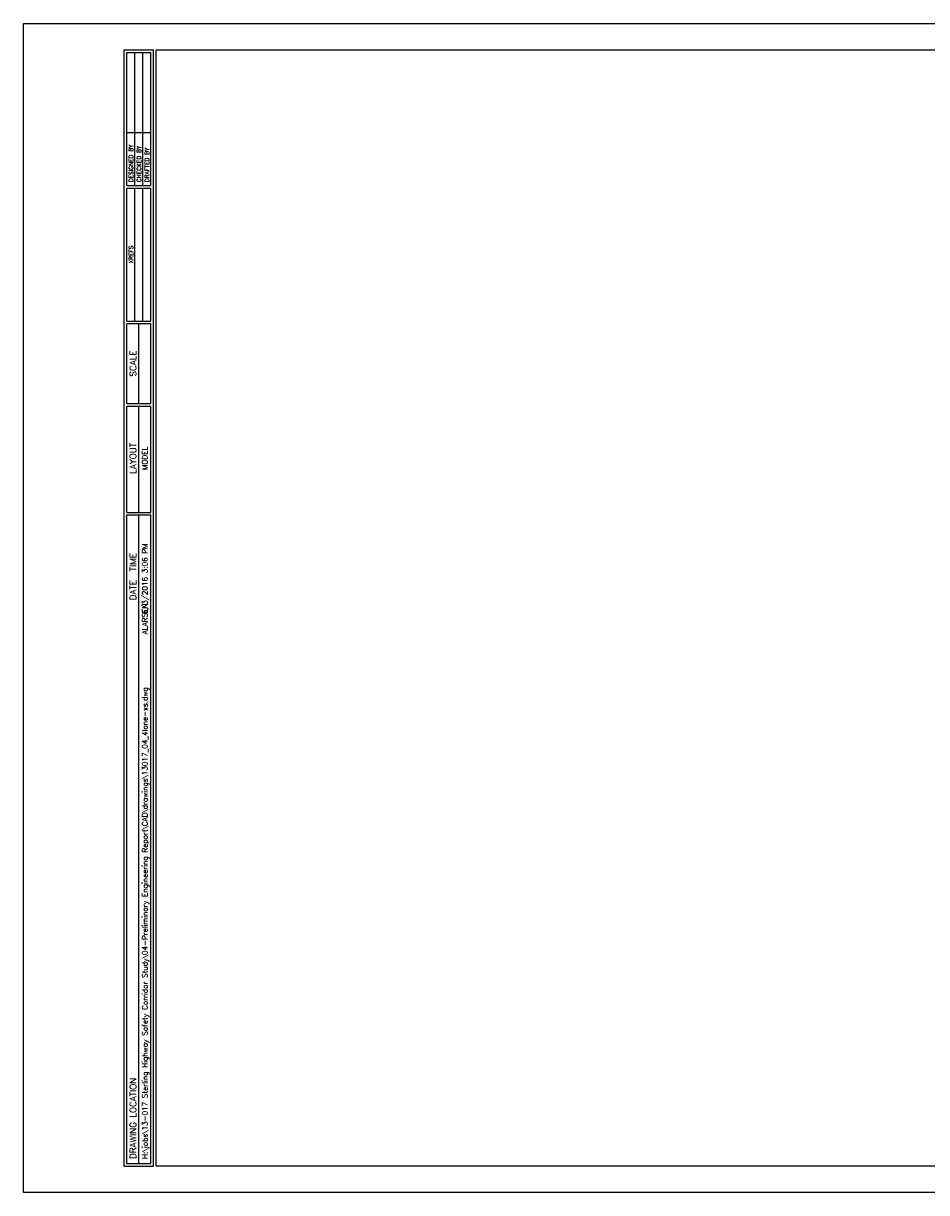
# Model space of a CAD drawing. Extents: x 0 to 34, y 0 to 22.
# Tile 1 of 3: x 0 to 17, y 0 to 22. Entities that reach past the tile are written whole.
import ezdxf
from ezdxf.enums import TextEntityAlignment as Align

# ---------------------------------------------------------------- set-up
doc = ezdxf.new("R2010")
doc.units = 0
doc.header["$MEASUREMENT"] = 0
doc.layers.add('C-ANNO-NPLT', color=31, linetype='Continuous', plot=False)
for name, color, linetype in [('C-ANNO-TITL-P3', 53, 'Continuous'), ('C-ANNO-TITL-P9', 9, 'Continuous'), ('C-ANNO-TITL-T080', 32, 'Continuous'), ('C-ANNO-TITL-T100', 23, 'Continuous'), ('C-ANNO-TITL-T100-2', 53, 'Continuous'), ('C-ANNO-TITL-T120', 4, 'Continuous')]:
    doc.layers.add(name, color=color, linetype=linetype)
doc.styles.add('L080', font='romansm.shx', dxfattribs={"height": 0.08})
doc.styles.add('L100', font='ROMANSM.shx', dxfattribs={"height": 0.1})
doc.styles.add('L120', font='ROMANSM.shx', dxfattribs={"height": 0.12})
doc.styles.add('Romansm Table', font='romansm.shx')

msp = doc.modelspace()

# ---------------------------------------------------------------- linework, layer by layer
at = {"layer": 'C-ANNO-NPLT', "flags": 128}
msp.add_lwpolyline([(0, 0), (0, 22), (34, 22), (34, 0), (0, 0)], dxfattribs=at)
at = {"layer": 'C-ANNO-TITL-P3'}
for p, q in [((1.9, 0.5), (1.9, 21.5)), ((1.9, 21.5), (2.45, 21.5)), ((1.95, 18.95), (1.95, 21.45)), ((1.95, 21.45), (2.4, 21.45)), ((1.95, 21.45), (2.4, 21.45)), ((2.1, 18.95), (2.1, 21.45)), ((2.25, 18.95), (2.25, 21.45)), ((2.4, 18.95), (2.4, 21.45)), ((2.45, 0.5), (2.45, 21.5)), ((1.95, 19.95), (2.4, 19.95)), ((1.95, 18.95), (2.4, 18.95)), ((1.95, 16.4), (1.95, 18.9)), ((1.95, 18.9), (2.4, 18.9)), ((2.1, 16.4), (2.1, 18.9)), ((2.25, 16.4), (2.25, 18.9)), ((2.4, 16.4), (2.4, 18.9)), ((1.95, 16.4), (2.4, 16.4)), ((1.95, 16.35), (2.4, 16.35)), ((1.95, 14.85), (1.95, 16.35)), ((1.95, 16.35), (2.4, 16.35)), ((2.175, 14.85), (2.175, 16.35)), ((2.4, 14.85), (2.4, 16.35)), ((1.95, 14.85), (2.4, 14.85)), ((1.95, 14.8), (2.4, 14.8)), ((1.95, 12.8), (1.95, 14.8)), ((1.95, 14.8), (2.4, 14.8)), ((2.175, 12.8), (2.175, 14.8)), ((2.4, 12.8), (2.4, 14.8)), ((1.95, 12.8), (2.4, 12.8)), ((1.95, 0.55), (1.95, 12.75)), ((1.95, 12.75), (2.4, 12.75)), ((2.175, 0.55), (2.175, 12.75)), ((2.4, 0.55), (2.4, 12.75)), ((1.9, 0.5), (2.45, 0.5)), ((1.95, 0.55), (2.4, 0.55))]:
    msp.add_line(p, q, dxfattribs=at)
at = {"layer": 'C-ANNO-TITL-P9'}
msp.add_lwpolyline([(2.5, 0.5), (2.5, 21.5), (33.5, 21.5), (33.5, 0.5)], close=True, dxfattribs=at)
msp.add_lwpolyline([(2.5, 0.5), (2.5, 21.5), (33.5, 21.5), (33.5, 0.5)], close=True, dxfattribs=at)
at = {"layer": 'C-ANNO-TITL-T100-2'}
msp.add_line((2.175, 0.55), (2.4, 0.55), dxfattribs=at)

# ---------------------------------------------------------------- texts
at = {"layer": 'C-ANNO-TITL-T080', "style": 'L080'}
for s, p in [('DESIGNED BY', (2.067, 19.013)), ('CHECKED BY', (2.217, 19.013)), ('DRAFTED BY', (2.367, 19.013))]:
    msp.add_text(s, height=0.08, rotation=90, dxfattribs=at).set_placement(p)
msp.add_text('XREFS', height=0.08, rotation=90, dxfattribs=at).set_placement((2.067, 17.65), align=Align.CENTER)
at = {"layer": 'C-ANNO-TITL-T100'}
for s, style, p in [('MODEL', 'L100', (2.287, 13.816)), ('6/3/2016 3:06 PM', 'Romansm Table', (2.287, 11.548))]:
    msp.add_text(s, height=0.1, rotation=90, dxfattribs=dict(at, style=style)).set_placement(p, align=Align.MIDDLE_CENTER)
at = {"layer": 'C-ANNO-TITL-T100', "style": 'Romansm Table'}
msp.add_text('H:\\jobs\\13-017 Sterling Highway Safety Corridor Study\\04-Preliminary Engineering Report\\CAD\\drawings\\13017_04_4lane-xs.dwg   ALARSEN', height=0.1, rotation=90, dxfattribs=at).set_placement((2.287, 0.633), align=Align.MIDDLE_LEFT)
at = {"layer": 'C-ANNO-TITL-T120', "style": 'L120'}
for s, p in [('SCALE', (2.125, 15.6)), ('LAYOUT', (2.125, 13.816))]:
    msp.add_text(s, height=0.12, rotation=90, dxfattribs=at).set_placement(p, align=Align.CENTER)
msp.add_text(' DATE  TIME', height=0.12, rotation=90, dxfattribs=at).set_placement((2.062, 11.548), align=Align.MIDDLE_CENTER)
msp.add_text('DRAWING LOCATION', height=0.12, rotation=90, dxfattribs=at).set_placement((2.125, 0.633))

doc.saveas('drawing.dxf')
